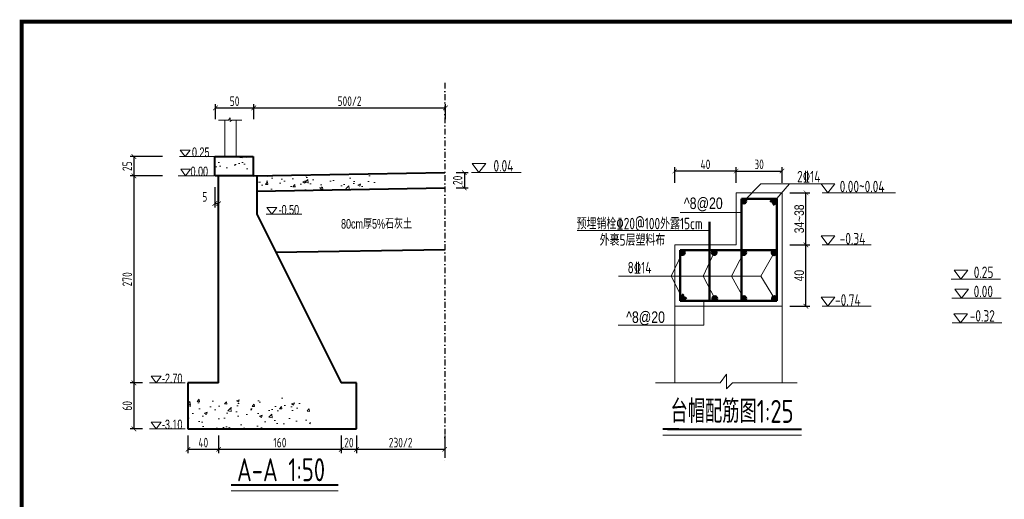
# Model space of a CAD drawing. Header units: inches. Extents: x 97745 to 142261, y 62673 to 100665.
# Tile 50 of 148: x 108114 to 110683, y 78593 to 79844. Entities that reach past the tile are written whole.
import ezdxf

# ---------------------------------------------------------------- set-up
doc = ezdxf.new("R2010")
doc.units = ezdxf.units.IN
doc.header["$MEASUREMENT"] = 0
doc.linetypes.add('DASHDOTX2', pattern=[2, 1, -0.5, 0, -0.5])
doc.layers.get('0').update_dxf_attribs({"lineweight": 15})
for name, color, linetype, lineweight in [('BM1', 7, 'Continuous', 15), ('文字', 7, 'Continuous', 20), ('轮廓线', 1, 'Continuous', 40), ('配筋1', 1, 'Continuous', 50)]:
    doc.layers.add(name, color=color, linetype=linetype, lineweight=lineweight)
doc.layers.add('轴线', color=3, linetype='DASHDOTX2')
doc.styles.add('DIM_FONT', font='hztxt_e.shx', dxfattribs={"width": 0.8, "bigfont": 'hztxt.shx'})
doc.styles.add('HZTXT', font='tssdeng.shx', dxfattribs={"width": 0.75, "bigfont": 'hztxt.shx'})
doc.styles.get("Standard").update_dxf_attribs({"font": 'hztxt_e.shx', "width": 0.7, "bigfont": 'hztxt.shx'})
doc.dimstyles.new('0.25', dxfattribs={"dimtxt": 25, "dimasz": 12, "dimexe": 10, "dimexo": 20, "dimgap": 5, "dimtad": 1, "dimdec": 0, "dimlfac": 0.25, "dimzin": 0, "dimdsep": 46, "dimtxsty": 'DIM_FONT', "dimblk": 'ARCHTICK', "dimcen": 0.09, "dimclrt": 7, "dimazin": 2, "dimtfac": 1, "dimtdec": 0, "dimtix": 1, "dimtmove": 2, "dimatfit": 3, "dimfxl": 1, "dimtolj": 1, "dimtzin": 0, "dimarcsym": 0})
doc.dimstyles.new('3', dxfattribs={"dimtxt": 25, "dimasz": 12, "dimexe": 10, "dimexo": 30, "dimgap": 5, "dimtad": 1, "dimdec": 0, "dimzin": 0, "dimdsep": 46, "dimtxsty": 'HZTXT', "dimblk": 'ARCHTICK', "dimcen": 0, "dimclrt": 7, "dimazin": 2, "dimtfac": 1, "dimtdec": 0, "dimtix": 1, "dimtmove": 2, "dimatfit": 3, "dimfxl": 250, "dimtolj": 1, "dimtzin": 0, "dimarcsym": 0})

# ---------------------------------------------------------------- blocks, each defined once
blk = doc.blocks.new('_ArchTick')
at = {"color": 0, "linetype": 'ByBlock', "const_width": 0.15}
blk.add_lwpolyline([(-0.5, -0.5), (0.5, 0.5)], dxfattribs=at)
blk = doc.blocks.new('*D431')
at = {"color": 0, "lineweight": -2, "transparency": 16777216}
for p, q in [((109983.4, 79418.1), (109983.4, 79458.8)), ((109983.4, 79448.8), (110103.4, 79448.8)), ((110103.4, 79418.1), (110103.4, 79458.8))]:
    blk.add_line(p, q, dxfattribs=at)
at = {"color": 0, "lineweight": -2, "transparency": 16777216, "xscale": 12, "yscale": 12, "zscale": 12, "rotation": 180}
blk.add_blockref('_ArchTick', (109983.4, 79448.8), dxfattribs=at)
at = {"color": 0, "lineweight": -2, "transparency": 16777216, "xscale": 12, "yscale": 12, "zscale": 12}
blk.add_blockref('_ArchTick', (110103.4, 79448.8), dxfattribs=at)
at = {"color": 7, "transparency": 16777216, "insert": (110043.4, 79466.3), "char_height": 25, "attachment_point": 5, "style": 'HZTXT'}
blk.add_mtext('\\A1;30', dxfattribs=at)
blk = doc.blocks.new('*D432')
at = {"color": 0, "lineweight": -2, "transparency": 16777216}
for p, q in [((109823.4, 79418.1), (109823.4, 79458.8)), ((109983.4, 79448.8), (109823.4, 79448.8)), ((109983.4, 79418.1), (109983.4, 79458.8))]:
    blk.add_line(p, q, dxfattribs=at)
at = {"color": 0, "lineweight": -2, "transparency": 16777216, "xscale": 12, "yscale": 12, "zscale": 12, "rotation": 180}
blk.add_blockref('_ArchTick', (109823.4, 79448.8), dxfattribs=at)
at = {"color": 0, "lineweight": -2, "transparency": 16777216, "xscale": 12, "yscale": 12, "zscale": 12}
blk.add_blockref('_ArchTick', (109983.4, 79448.8), dxfattribs=at)
at = {"color": 7, "transparency": 16777216, "insert": (109903.4, 79466.3), "char_height": 25, "attachment_point": 5, "style": 'HZTXT'}
blk.add_mtext('\\A1;40', dxfattribs=at)
blk = doc.blocks.new('*D442')
at = {"color": 0, "lineweight": -2, "transparency": 16777216}
for p, q in [((110123.4, 79256.1), (110175.7, 79256.1)), ((110165.7, 79096.1), (110165.7, 79256.1)), ((110123.4, 79096.1), (110175.7, 79096.1))]:
    blk.add_line(p, q, dxfattribs=at)
at = {"color": 0, "lineweight": -2, "transparency": 16777216, "xscale": 12, "yscale": 12, "zscale": 12}
for p, rotation in [((110165.7, 79256.1), 90), ((110165.7, 79096.1), 270)]:
    blk.add_blockref('_ArchTick', p, dxfattribs=dict(at, rotation=rotation))
at = {"color": 7, "transparency": 16777216, "insert": (110148.2, 79176.1), "char_height": 25, "attachment_point": 5, "rotation": 90, "style": 'DIM_FONT'}
blk.add_mtext('\\A1;40', dxfattribs=at)
blk = doc.blocks.new('*D443')
at = {"color": 0, "lineweight": -2, "transparency": 16777216}
for p, q in [((110123.4, 79392.1), (110175.7, 79392.1)), ((110165.7, 79256.1), (110165.7, 79392.1)), ((110123.4, 79256.1), (110175.7, 79256.1))]:
    blk.add_line(p, q, dxfattribs=at)
at = {"color": 0, "lineweight": -2, "transparency": 16777216, "xscale": 12, "yscale": 12, "zscale": 12}
for p, rotation in [((110165.7, 79392.1), 90), ((110165.7, 79256.1), 270)]:
    blk.add_blockref('_ArchTick', p, dxfattribs=dict(at, rotation=rotation))
at = {"color": 7, "transparency": 16777216, "insert": (110148.2, 79324.1), "char_height": 25, "attachment_point": 5, "rotation": 90, "style": 'DIM_FONT'}
blk.add_mtext('\\A1;34~38', dxfattribs=at)
blk = doc.blocks.new('三角形')
at = {"layer": '轮廓线', "color": 0, "lineweight": 20}
for p, q in [((24441.9, 199232.1), (24477.5, 199232.1)), ((24459.3, 199208.6), (24441.9, 199232.1)), ((24477.5, 199232.1), (24459.3, 199208.6))]:
    blk.add_line(p, q, dxfattribs=at)
blk = doc.blocks.new('*D433')
at = {"color": 0, "lineweight": -2, "transparency": 16777216}
for p, q in [((108553, 78759.1), (108553, 78712.9)), ((108633, 78759.1), (108633, 78712.9)), ((108553, 78722.9), (108633, 78722.9))]:
    blk.add_line(p, q, dxfattribs=at)
at = {"color": 0, "lineweight": -2, "transparency": 16777216, "xscale": 12, "yscale": 12, "zscale": 12, "rotation": 180}
blk.add_blockref('_ArchTick', (108553, 78722.9), dxfattribs=at)
at = {"color": 0, "lineweight": -2, "transparency": 16777216, "xscale": 12, "yscale": 12, "zscale": 12}
blk.add_blockref('_ArchTick', (108633, 78722.9), dxfattribs=at)
at = {"color": 7, "transparency": 16777216, "insert": (108593, 78740.4), "char_height": 25, "attachment_point": 5, "style": 'HZTXT'}
blk.add_mtext('\\A1;40', dxfattribs=at)
blk = doc.blocks.new('*D434')
at = {"color": 0, "lineweight": -2, "transparency": 16777216}
for p, q in [((108633, 78759.1), (108633, 78712.9)), ((108953, 78759.1), (108953, 78712.9)), ((108633, 78722.9), (108953, 78722.9))]:
    blk.add_line(p, q, dxfattribs=at)
at = {"color": 0, "lineweight": -2, "transparency": 16777216, "xscale": 12, "yscale": 12, "zscale": 12, "rotation": 180}
blk.add_blockref('_ArchTick', (108633, 78722.9), dxfattribs=at)
at = {"color": 0, "lineweight": -2, "transparency": 16777216, "xscale": 12, "yscale": 12, "zscale": 12}
blk.add_blockref('_ArchTick', (108953, 78722.9), dxfattribs=at)
at = {"color": 7, "transparency": 16777216, "insert": (108793, 78740.4), "char_height": 25, "attachment_point": 5, "style": 'HZTXT'}
blk.add_mtext('\\A1;160', dxfattribs=at)
blk = doc.blocks.new('*D435')
at = {"color": 0, "lineweight": -2, "transparency": 16777216}
for p, q in [((108953, 78759.1), (108953, 78712.9)), ((108993, 78759.1), (108993, 78712.9)), ((108953, 78722.9), (108993, 78722.9))]:
    blk.add_line(p, q, dxfattribs=at)
at = {"color": 0, "lineweight": -2, "transparency": 16777216, "xscale": 12, "yscale": 12, "zscale": 12, "rotation": 180}
blk.add_blockref('_ArchTick', (108953, 78722.9), dxfattribs=at)
at = {"color": 0, "lineweight": -2, "transparency": 16777216, "xscale": 12, "yscale": 12, "zscale": 12}
blk.add_blockref('_ArchTick', (108993, 78722.9), dxfattribs=at)
at = {"color": 7, "transparency": 16777216, "insert": (108973, 78740.4), "char_height": 25, "attachment_point": 5, "style": 'HZTXT'}
blk.add_mtext('\\A1;20', dxfattribs=at)
blk = doc.blocks.new('*D436')
at = {"color": 0, "lineweight": -2, "transparency": 16777216}
for p, q in [((108486.9, 79486.4), (108402.1, 79486.4)), ((108412.1, 79486.4), (108412.1, 79436.4)), ((108486.9, 79436.4), (108402.1, 79436.4))]:
    blk.add_line(p, q, dxfattribs=at)
at = {"color": 0, "lineweight": -2, "transparency": 16777216, "xscale": 12, "yscale": 12, "zscale": 12}
for p, rotation in [((108412.1, 79486.4), 90), ((108412.1, 79436.4), 270)]:
    blk.add_blockref('_ArchTick', p, dxfattribs=dict(at, rotation=rotation))
at = {"color": 7, "transparency": 16777216, "insert": (108394.6, 79461.4), "char_height": 25, "attachment_point": 5, "rotation": 90, "style": 'HZTXT'}
blk.add_mtext('\\A1;25', dxfattribs=at)
blk = doc.blocks.new('*D437')
at = {"color": 0, "lineweight": -2, "transparency": 16777216}
for p, q in [((108434.5, 79436.4), (108402.1, 79436.4)), ((108412.1, 79436.4), (108412.1, 78896.4)), ((108434.5, 78896.4), (108402.1, 78896.4))]:
    blk.add_line(p, q, dxfattribs=at)
at = {"color": 0, "lineweight": -2, "transparency": 16777216, "xscale": 12, "yscale": 12, "zscale": 12}
for p, rotation in [((108412.1, 79436.4), 90), ((108412.1, 78896.4), 270)]:
    blk.add_blockref('_ArchTick', p, dxfattribs=dict(at, rotation=rotation))
at = {"color": 7, "transparency": 16777216, "insert": (108394.6, 79166.4), "char_height": 25, "attachment_point": 5, "rotation": 90, "style": 'HZTXT'}
blk.add_mtext('\\A1;270', dxfattribs=at)
blk = doc.blocks.new('*D438')
at = {"color": 0, "lineweight": -2, "transparency": 16777216}
for p, q in [((108434.5, 78896.4), (108402.1, 78896.4)), ((108412.1, 78896.4), (108412.1, 78776.4)), ((108434.5, 78776.4), (108402.1, 78776.4))]:
    blk.add_line(p, q, dxfattribs=at)
at = {"color": 0, "lineweight": -2, "transparency": 16777216, "xscale": 12, "yscale": 12, "zscale": 12}
for p, rotation in [((108412.1, 78896.4), 90), ((108412.1, 78776.4), 270)]:
    blk.add_blockref('_ArchTick', p, dxfattribs=dict(at, rotation=rotation))
at = {"color": 7, "transparency": 16777216, "insert": (108394.6, 78836.4), "char_height": 25, "attachment_point": 5, "rotation": 90, "style": 'HZTXT'}
blk.add_mtext('\\A1;60', dxfattribs=at)
blk = doc.blocks.new('*D444')
at = {"color": 0, "lineweight": -2, "transparency": 16777216}
for p, q in [((109253, 79444.6), (109284.3, 79444.6)), ((109274.3, 79444.6), (109274.3, 79404.6)), ((109253, 79404.6), (109284.3, 79404.6))]:
    blk.add_line(p, q, dxfattribs=at)
at = {"color": 0, "lineweight": -2, "transparency": 16777216, "xscale": 12, "yscale": 12, "zscale": 12}
for p, rotation in [((109274.3, 79444.6), 90), ((109274.3, 79404.6), 270)]:
    blk.add_blockref('_ArchTick', p, dxfattribs=dict(at, rotation=rotation))
at = {"color": 7, "transparency": 16777216, "insert": (109256.8, 79424.6), "char_height": 25, "attachment_point": 5, "rotation": 90, "style": 'HZTXT'}
blk.add_mtext('\\A1;20', dxfattribs=at)
blk = doc.blocks.new('*D439')
at = {"color": 0, "lineweight": -2, "transparency": 16777216}
for p, q in [((108624.7, 79583.9), (108624.7, 79623.5)), ((108624.7, 79613.5), (108724.7, 79613.5)), ((108724.7, 79583.9), (108724.7, 79623.5))]:
    blk.add_line(p, q, dxfattribs=at)
at = {"color": 0, "lineweight": -2, "transparency": 16777216, "xscale": 12, "yscale": 12, "zscale": 12, "rotation": 180}
blk.add_blockref('_ArchTick', (108624.7, 79613.5), dxfattribs=at)
at = {"color": 0, "lineweight": -2, "transparency": 16777216, "xscale": 12, "yscale": 12, "zscale": 12}
blk.add_blockref('_ArchTick', (108724.7, 79613.5), dxfattribs=at)
at = {"color": 7, "transparency": 16777216, "insert": (108674.7, 79631), "char_height": 25, "attachment_point": 5, "style": 'HZTXT'}
blk.add_mtext('\\A1;50', dxfattribs=at)
blk = doc.blocks.new('*D445')
at = {"color": 0, "lineweight": -2, "transparency": 16777216}
for p, q in [((108623, 79406.4), (108623, 79353.9)), ((108633, 79406.4), (108633, 79353.9)), ((108623, 79363.9), (108633, 79363.9))]:
    blk.add_line(p, q, dxfattribs=at)
at = {"color": 0, "lineweight": -2, "transparency": 16777216, "xscale": 12, "yscale": 12, "zscale": 12, "rotation": 180}
blk.add_blockref('_ArchTick', (108623, 79363.9), dxfattribs=at)
at = {"color": 0, "lineweight": -2, "transparency": 16777216, "xscale": 12, "yscale": 12, "zscale": 12}
blk.add_blockref('_ArchTick', (108633, 79363.9), dxfattribs=at)
at = {"color": 7, "transparency": 16777216, "insert": (108596.8, 79381.4), "char_height": 25, "attachment_point": 5, "style": 'HZTXT'}
blk.add_mtext('\\A1;5', dxfattribs=at)
blk = doc.blocks.new('*D429')
at = {"color": 0, "lineweight": -2, "transparency": 16777216}
for p, q in [((108724.7, 79583.9), (108724.7, 79623.5)), ((108724.7, 79613.5), (109224.7, 79613.5)), ((109224.7, 79583.9), (109224.7, 79623.5))]:
    blk.add_line(p, q, dxfattribs=at)
at = {"color": 0, "lineweight": -2, "transparency": 16777216, "xscale": 12, "yscale": 12, "zscale": 12, "rotation": 180}
blk.add_blockref('_ArchTick', (108724.7, 79613.5), dxfattribs=at)
at = {"color": 0, "lineweight": -2, "transparency": 16777216, "xscale": 12, "yscale": 12, "zscale": 12}
blk.add_blockref('_ArchTick', (109224.7, 79613.5), dxfattribs=at)
at = {"color": 7, "transparency": 16777216, "insert": (108974.7, 79631), "char_height": 25, "attachment_point": 5, "style": 'HZTXT'}
blk.add_mtext('\\A1;500/2', dxfattribs=at)
blk = doc.blocks.new('*D430')
at = {"color": 0, "lineweight": -2, "transparency": 16777216}
for p, q in [((108993, 78759.1), (108993, 78712.9)), ((109223, 78759.1), (109223, 78712.9)), ((108993, 78722.9), (109223, 78722.9))]:
    blk.add_line(p, q, dxfattribs=at)
at = {"color": 0, "lineweight": -2, "transparency": 16777216, "xscale": 12, "yscale": 12, "zscale": 12, "rotation": 180}
blk.add_blockref('_ArchTick', (108993, 78722.9), dxfattribs=at)
at = {"color": 0, "lineweight": -2, "transparency": 16777216, "xscale": 12, "yscale": 12, "zscale": 12}
blk.add_blockref('_ArchTick', (109223, 78722.9), dxfattribs=at)
at = {"color": 7, "transparency": 16777216, "insert": (109108, 78740.4), "char_height": 25, "attachment_point": 5, "style": 'HZTXT'}
blk.add_mtext('\\A1;230/2', dxfattribs=at)

msp = doc.modelspace()

# ---------------------------------------------------------------- hatches: boundary and pattern name
h = msp.add_hatch()
h.set_pattern_fill('AR-CONC', color=256, scale=10, style=0)
h.set_pattern_definition([(50, (14516.92, -121563.99), (71.726018, -6.275213), [7.5, -82.5]), (355, (14516.92, -121563.99), (-13.875133, 75.219213), [6, -66]), (100.4514, (14522.895, -121564.51), (57.850938, 68.943954), [6.37402, -70.114211]), (46.1842, (14516.92, -121543.99), (106.724105, -16.5519), [11.25, -123.75]), (96.6356, (14525.81, -121545.37), (93.46627, 97.411787), [9.56103, -105.1713]), (351.1842, (14516.92, -121543.99), (93.466195, 97.41186), [9, -99]), (21, (14526.92, -121548.99), (59.690705, -40.261889), [7.5, -82.5]), (326, (14526.92, -121548.99), (24.331533, 72.515005), [6, -66]), (71.4514, (14531.89, -121552.345), (84.022263, 32.25305), [6.37402, -70.114211]), (37.5, (14516.918, -121563.99), (1.2159855, 33.2893854), [0, -65.2, 0, -67, 0, -66.25]), (7.5, (14516.918, -121563.99), (26.306954, 39.441171), [0, -38.2, 0, -63.7, 0, -25.25]), (327.5, (14494.618, -121563.99), (53.3822436, -2.2554872), [0, -25, 0, -78, 0, -103.5]), (317.5, (14484.62, -121563.99), (58.318617, 10.010498), [0, -32.5, 0, -51.8, 0, -73.5])])
h.paths.add_polyline_path([(108623.047, 79486.423), (108623.047, 79436.423), (108633.047, 79436.423), (108723.047, 79436.423), (108723.047, 79486.423)])
h = msp.add_hatch()
h.set_pattern_fill('AR-CONC', color=256, scale=10, style=0)
h.set_pattern_definition([(50, (14516.92, -118593.99), (71.726018, -6.275213), [7.5, -82.5]), (355, (14516.92, -118593.99), (-13.875133, 75.219213), [6, -66]), (100.4514, (14522.895, -118594.51), (57.850938, 68.943954), [6.37402, -70.11421]), (46.1842, (14516.92, -118573.99), (106.724105, -16.5519), [11.25, -123.75]), (96.6356, (14525.81, -118575.37), (93.46627, 97.411787), [9.56103, -105.1713]), (351.1842, (14516.92, -118573.99), (93.466195, 97.41186), [9, -99]), (21, (14526.92, -118578.99), (59.690705, -40.261889), [7.5, -82.5]), (326, (14526.92, -118578.99), (24.331533, 72.515005), [6, -66]), (71.4514, (14531.89, -118582.345), (84.022263, 32.25305), [6.37402, -70.11421]), (37.5, (14516.918, -118593.99), (1.2159855, 33.2893854), [0, -65.2, 0, -67, 0, -66.25]), (7.5, (14516.918, -118593.99), (26.306954, 39.441171), [0, -38.2, 0, -63.7, 0, -25.25]), (327.5, (14494.618, -118593.99), (53.3822436, -2.2554872), [0, -25, 0, -78, 0, -103.5]), (317.5, (14484.62, -118593.99), (58.318617, 10.010498), [0, -32.5, 0, -51.8, 0, -73.5])])
h.paths.add_polyline_path([(109047.967, 79424.287), (109045.184, 79426.864), (109051.631, 79426.864), (109047.967, 79429.698), (109047.967, 79444.641), (108733.047, 79436.676), (108733.047, 79396.676), (109047.967, 79404.641)])
h = msp.add_hatch()
h.set_pattern_fill('AR-CONC', color=256, scale=10, style=0)
h.set_pattern_definition([(50, (14516.92, -118213.99), (71.726018, -6.275213), [7.5, -82.5]), (355, (14516.92, -118213.99), (-13.875133, 75.219213), [6, -66]), (100.4514, (14522.895, -118214.51), (57.850938, 68.943954), [6.37402, -70.11421]), (46.1842, (14516.92, -118193.99), (106.724105, -16.5519), [11.25, -123.75]), (96.6356, (14525.81, -118195.37), (93.46627, 97.411787), [9.56103, -105.1713]), (351.1842, (14516.92, -118193.99), (93.466195, 97.41186), [9, -99]), (21, (14526.92, -118198.99), (59.690705, -40.261889), [7.5, -82.5]), (326, (14526.92, -118198.99), (24.331533, 72.515005), [6, -66]), (71.4514, (14531.89, -118202.345), (84.022263, 32.25305), [6.37402, -70.11421]), (37.5, (14516.918, -118213.99), (1.2159855, 33.2893854), [0, -65.2, 0, -67, 0, -66.25]), (7.5, (14516.918, -118213.99), (26.306954, 39.441171), [0, -38.2, 0, -63.7, 0, -25.25]), (327.5, (14494.618, -118213.99), (53.3822436, -2.2554872), [0, -25, 0, -78, 0, -103.5]), (317.5, (14484.62, -118213.99), (58.318617, 10.010498), [0, -32.5, 0, -51.8, 0, -73.5])])
h.paths.add_polyline_path([(108553.047, 78856.423), (108553.047, 78776.423), (108873.047, 78776.423), (108873.047, 78856.423)])
at = {"layer": '配筋1'}
for points in [[(110009.54, 79370.263, 1), (109997.37, 79370.263, 1)], [(110089.317, 79370.263, 1), (110077.147, 79370.263, 1)], [(109849.54, 79235.996, 1), (109837.37, 79235.996, 1)], [(109932.607, 79236.112, 1), (109920.436, 79236.112, 1)], [(110009.54, 79236.112, 1), (109997.37, 79236.112, 1)], [(110088.538, 79235.773, 1), (110076.367, 79235.773, 1)], [(109849.54, 79116.218, 1), (109837.37, 79116.218, 1)], [(109933.872, 79116.218, 1), (109921.701, 79116.218, 1)], [(110009.54, 79116.218, 1), (109997.37, 79116.218, 1)], [(110089.281, 79116.218, 1), (110077.11, 79116.218, 1)]]:
    msp.add_hatch(color=256, dxfattribs=at).paths.add_polyline_path(points)

# ---------------------------------------------------------------- linework, layer by layer
for p, q in [((108649.031, 79581.745), (108632.35, 79581.745)), ((108632.35, 79581.745), (108658.743, 79581.745)), ((108649.031, 79486.423), (108649.031, 79581.745)), ((108658.743, 79581.745), (108663.204, 79587.906)), ((108663.204, 79587.906), (108663.204, 79577.652)), ((108663.204, 79577.652), (108667.416, 79581.745)), ((108667.416, 79581.745), (108693.935, 79581.745)), ((108679.031, 79486.423), (108679.031, 79581.745)), ((108624.341, 79486.423), (108531.074, 79486.423)), ((108620.65, 79436.423), (108527.383, 79436.423)), ((110047.952, 79415.582), (110003.455, 79370.263)), ((110047.952, 79415.582), (110206.945, 79415.582)), ((110083.232, 79370.263), (110122.527, 79415.582)), ((109983.37, 79392.132), (109983.37, 79256.132)), ((110103.37, 79392.132), (109983.37, 79392.132)), ((110103.37, 79256.132), (110103.37, 79392.132)), ((108850.399, 79336.423), (108757.131, 79336.423)), ((109997.37, 79340.321), (109837.514, 79340.321)), ((109983.37, 79256.132), (109823.37, 79256.132)), ((109823.37, 79256.132), (109823.37, 79096.132)), ((110103.37, 79096.132), (110103.37, 79256.132)), ((109843.455, 79235.97), (109814.24, 79174.811)), ((109926.522, 79236.112), (109897.537, 79174.811)), ((110003.455, 79236.112), (109971.665, 79174.811)), ((110048.33, 79174.811), (110082.453, 79235.773)), ((109843.455, 79116.218), (109814.24, 79174.811)), ((109927.786, 79116.218), (109897.537, 79174.811)), ((110003.455, 79116.218), (109971.665, 79174.811)), ((110048.33, 79174.811), (110083.195, 79116.218)), ((109899.447, 79110.132), (109899.447, 79046.683)), ((109823.37, 79096.132), (110103.37, 79096.132)), ((109823.37, 79096.132), (109823.37, 78896.132)), ((110103.37, 79096.132), (110103.37, 78896.132)), ((109941.764, 78896.132), (109958.089, 78919.156)), ((109958.089, 78919.156), (109958.089, 78881.106)), ((108545.974, 78896.423), (108452.707, 78896.423)), ((109823.37, 78896.132), (109773.37, 78896.132)), ((109773.37, 78896.132), (109941.764, 78896.132)), ((109958.089, 78881.106), (109974.414, 78896.132)), ((109974.414, 78896.132), (110143.108, 78896.132)), ((108545.974, 78776.423), (108452.707, 78776.423)), ((109834.033, 78759.577), (109792.198, 78759.577)), ((109804.658, 78759.577), (110023.129, 78759.577)), ((110023.129, 78759.577), (110153.985, 78759.577)), ((108665.636, 78614.256), (108945.316, 78614.256))]:
    msp.add_line(p, q)
at = {"layer": 'BM1', "color": 0, "linetype": 'Continuous', "const_width": 9.999}
msp.add_lwpolyline([(108118.942, 76968.637), (108118.942, 79838.644), (112143.932, 79838.644), (112143.932, 76968.637)], close=True, dxfattribs=at)
at = {"layer": '文字', "ltscale": 0.5}
for p, q in [((109422.132, 79444.641), (109293, 79444.641)), ((110399.586, 79392.132), (110207.907, 79392.132)), ((109913.789, 79293.945), (109568.324, 79293.945)), ((110336.251, 79256.132), (110207.907, 79256.132)), ((110048.33, 79174.811), (109676.211, 79174.811)), ((110673.34, 79166.821), (110544.207, 79166.821)), ((110675.128, 79116.821), (110545.995, 79116.821)), ((110336.251, 79096.132), (110207.907, 79096.132)), ((109899.447, 79046.683), (109676.064, 79046.683)), ((110676.644, 79052.821), (110547.511, 79052.821))]:
    msp.add_line(p, q, dxfattribs=at)
at = {"layer": '轮廓线'}
for p, q in [((108623.047, 79436.423), (108623.047, 79486.423)), ((108623.047, 79486.423), (108723.047, 79486.423)), ((108723.047, 79486.423), (108723.047, 79436.423)), ((108723.047, 79436.423), (109223.047, 79444.608)), ((108723.047, 79436.423), (108623.047, 79436.423)), ((108633.047, 78896.423), (108633.047, 79436.423)), ((108733.047, 79436.423), (108733.047, 79336.423)), ((108733.047, 79396.676), (109223.047, 79404.608)), ((108733.047, 79336.423), (108953.047, 78896.423)), ((108782.531, 79237.456), (109223.047, 79244.587)), ((108553.047, 78896.423), (108553.047, 78776.423)), ((108633.047, 78896.423), (108553.047, 78896.423)), ((108993.047, 78896.423), (108953.047, 78896.423)), ((108993.047, 78776.423), (108993.047, 78896.423)), ((108553.047, 78776.423), (108993.047, 78776.423)), ((109834.033, 78775.163), (109792.198, 78775.163)), ((109804.658, 78775.163), (110023.129, 78775.163)), ((110023.129, 78775.163), (110153.985, 78775.163)), ((108665.636, 78629.842), (108945.316, 78629.842))]:
    msp.add_line(p, q, dxfattribs=at)
at = {"layer": '轴线', "ltscale": 15}
msp.add_line((109223.047, 79679.2), (109223.047, 78689.653), dxfattribs=at)
at = {"layer": '配筋1'}
for p, q in [((110089.37, 79376.566), (109997.37, 79376.566)), ((109997.37, 79376.566), (109997.37, 79110.132)), ((110080.901, 79376.566), (110072.375, 79368.122)), ((110089.37, 79367.634), (110080.236, 79359.851)), ((110089.37, 79110.132), (110089.37, 79376.566)), ((109913.789, 79256.132), (109913.789, 79316.132)), ((109837.37, 79242.132), (109837.37, 79110.132)), ((109837.37, 79242.132), (110089.37, 79242.132)), ((109913.789, 79110.132), (109913.789, 79256.132)), ((109837.37, 79118.718), (109845.775, 79127.283)), ((109837.37, 79110.132), (110089.37, 79110.132)), ((109845.982, 79110.132), (109854.145, 79118.928))]:
    msp.add_line(p, q, dxfattribs=at)
for centre in [(110003.455, 79370.263), (110083.232, 79370.263), (109843.455, 79235.996), (109926.522, 79236.112), (110003.455, 79236.112), (110082.453, 79235.773), (109843.455, 79116.218), (109927.786, 79116.218), (110003.455, 79116.218), (110083.195, 79116.218)]:
    msp.add_circle(centre, 6.085, dxfattribs=at)

# ---------------------------------------------------------------- block references
at = {"xscale": 0.7200000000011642, "yscale": 0.7200000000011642, "zscale": 0.7200000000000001}
for p in [(90934.815, -63943.735), (90936.125, -63993.735), (91160.873, -64093.735), (90858.95, -64533.498), (90858.95, -64653.498)]:
    msp.add_blockref('三角形', p, dxfattribs=at)
at = {"layer": '文字', "ltscale": 0.5}
for p in [(85763.226, -119816.42), (85763.226, -119952.42), (85763.226, -120112.42)]:
    msp.add_blockref('三角形', p, dxfattribs=at)
at = {"layer": '轮廓线', "color": 0}
for p in [(84852.737, -119763.911), (86110.62, -120041.731), (86112.408, -120091.731), (86109.824, -120155.731)]:
    msp.add_blockref('三角形', p, dxfattribs=at)

# ---------------------------------------------------------------- texts
at = {"width": 0.7}
for s, p in [('0.25', (108563.541, 79485.299)), ('0.00', (108559.85, 79435.299)), ('-0.50', (108789.598, 79335.299)), ('80cm厚5%%%石灰土', (108952.546, 79298.504)), ('-2.70', (108485.174, 78895.299)), ('-3.10', (108485.174, 78775.299))]:
    msp.add_text(s, height=25, dxfattribs=at).set_placement(p)
at = {"layer": '文字', "ltscale": 0.5, "style": 'HZTXT', "width": 0.75}
for s, p in [('0.04', (109350.291, 79447.473)), ('0.00~0.04', (110253.762, 79393.499)), ('预埋销栓%%13220@100外露15cm', (109567.347, 79296.844)), ('外裹5层塑料布', (109627.54, 79253.961)), ('-0.34', (110253.762, 79257.499)), ('8%%13214', (109700.272, 79182.015)), ('0.25', (110603.533, 79169.652)), ('0.00', (110603.286, 79119.652)), ('-0.74', (110241.669, 79097.499)), ('-0.32', (110593.145, 79056.05))]:
    msp.add_text(s, height=30, dxfattribs=at).set_placement(p)
at = {"layer": '文字', "style": 'HZTXT', "width": 0.75}
for s, height, p in [('2%%13214', 30, (110142.639, 79419.431)), ('A-A 1:50', 60, (108680.977, 78639.598))]:
    msp.add_text(s, height=height, dxfattribs=at).set_placement(p)
at = {"layer": '文字', "attachment_point": 1}
for s, insert, char_height, width, style in [('^ 8@20', (109847.256, 79379.748), 30, 322.93333, 'DIM_FONT'), ('^ 8@20', (109696.542, 79082.646), 30, 322.93333, 'DIM_FONT'), ('\\pt533.33;台帽配筋图1:25', (109812.265, 78851.952), 60, 661.00966, 'HZTXT')]:
    msp.add_mtext(s, dxfattribs=dict(at, insert=insert, char_height=char_height, width=width, style=style))

# ---------------------------------------------------------------- dimensions: what is measured, and where the dimension line sits
for base, p1, p2, text, picture, middle in [((108724.692, 79613.461), (108624.692, 79553.856), (108724.692, 79553.856), '50', '*D439', (108674.692, 79630.961)), ((109224.692, 79613.461), (108724.692, 79553.856), (109224.692, 79553.856), '500/2', '*D429', (108974.692, 79630.961)), ((109223.047, 78722.924), (108993.047, 78789.124), (109223.047, 78789.124), '230/2', '*D430', (109108.047, 78740.424))]:
    dim = msp.add_linear_dim(base=base, p1=p1, p2=p2, text=text, dimstyle='3', override={"dimlfac": 0.5})
    dim.commit()
    dim.dimension.update_dxf_attribs({"geometry": picture, "text_midpoint": middle})
for base, p1, p2, picture, middle in [((108412.104, 79436.423), (108516.895, 79486.423), (108516.895, 79436.423), '*D436', (108394.604, 79461.423)), ((108412.104, 78896.423), (108464.499, 79436.423), (108464.499, 78896.423), '*D437', (108394.604, 79166.423)), ((108412.104, 78776.423), (108464.499, 78896.423), (108464.499, 78776.423), '*D438', (108394.604, 78836.423))]:
    dim = msp.add_linear_dim(base=base, p1=p1, p2=p2, angle=90, dimstyle='3', override={"dimlfac": 0.5})
    dim.commit()
    dim.dimension.update_dxf_attribs({"geometry": picture, "text_midpoint": middle})
for base, p2, text, picture, middle in [((109823.37, 79448.761), (109823.37, 79388.132), '40', '*D432', (109903.37, 79466.261)), ((110103.37, 79448.761), (110103.37, 79388.132), '30', '*D431', (110043.37, 79466.261))]:
    dim = msp.add_linear_dim(base=base, p1=(109983.37, 79388.132), p2=p2, text=text, dimstyle='3')
    dim.commit()
    dim.dimension.update_dxf_attribs({"geometry": picture, "text_midpoint": middle})
dim = msp.add_aligned_dim(p1=(109223.047, 79444.608), p2=(109223.047, 79404.608), distance=51.247, dimstyle='3', override={"dimlfac": 0.5})
dim.commit()
dim.dimension.update_dxf_attribs({"geometry": '*D444', "text_midpoint": (109256.794, 79424.608)})
dim = msp.add_linear_dim(base=(108633.047, 79363.859), p1=(108623.047, 79436.423), p2=(108633.047, 79436.423), dimstyle='3', override={"dimlfac": 0.5})
dim.commit()
dim.dimension.update_dxf_attribs({"geometry": '*D445', "text_midpoint": (108596.837, 79381.359), "dimtype": 160})
for base, p1, p2, text, picture, middle in [((110165.662, 79392.132), (110103.37, 79256.132), (110103.37, 79392.132), '<>~38', '*D443', (110148.162, 79324.132)), ((110165.662, 79256.132), (110103.37, 79096.132), (110103.37, 79256.132), '40', '*D442', (110148.162, 79176.132))]:
    dim = msp.add_linear_dim(base=base, p1=p1, p2=p2, angle=90, text=text, dimstyle='0.25')
    dim.commit()
    dim.dimension.update_dxf_attribs({"geometry": picture, "text_midpoint": middle})
for base, p1, p2, picture, middle in [((108633.047, 78722.924), (108553.047, 78789.124), (108633.047, 78789.124), '*D433', (108593.047, 78740.424)), ((108953.047, 78722.924), (108633.047, 78789.124), (108953.047, 78789.124), '*D434', (108793.047, 78740.424)), ((108993.047, 78722.924), (108953.047, 78789.124), (108993.047, 78789.124), '*D435', (108973.047, 78740.424))]:
    dim = msp.add_linear_dim(base=base, p1=p1, p2=p2, dimstyle='3', override={"dimlfac": 0.5})
    dim.commit()
    dim.dimension.update_dxf_attribs({"geometry": picture, "text_midpoint": middle})

doc.saveas('drawing.dxf')
